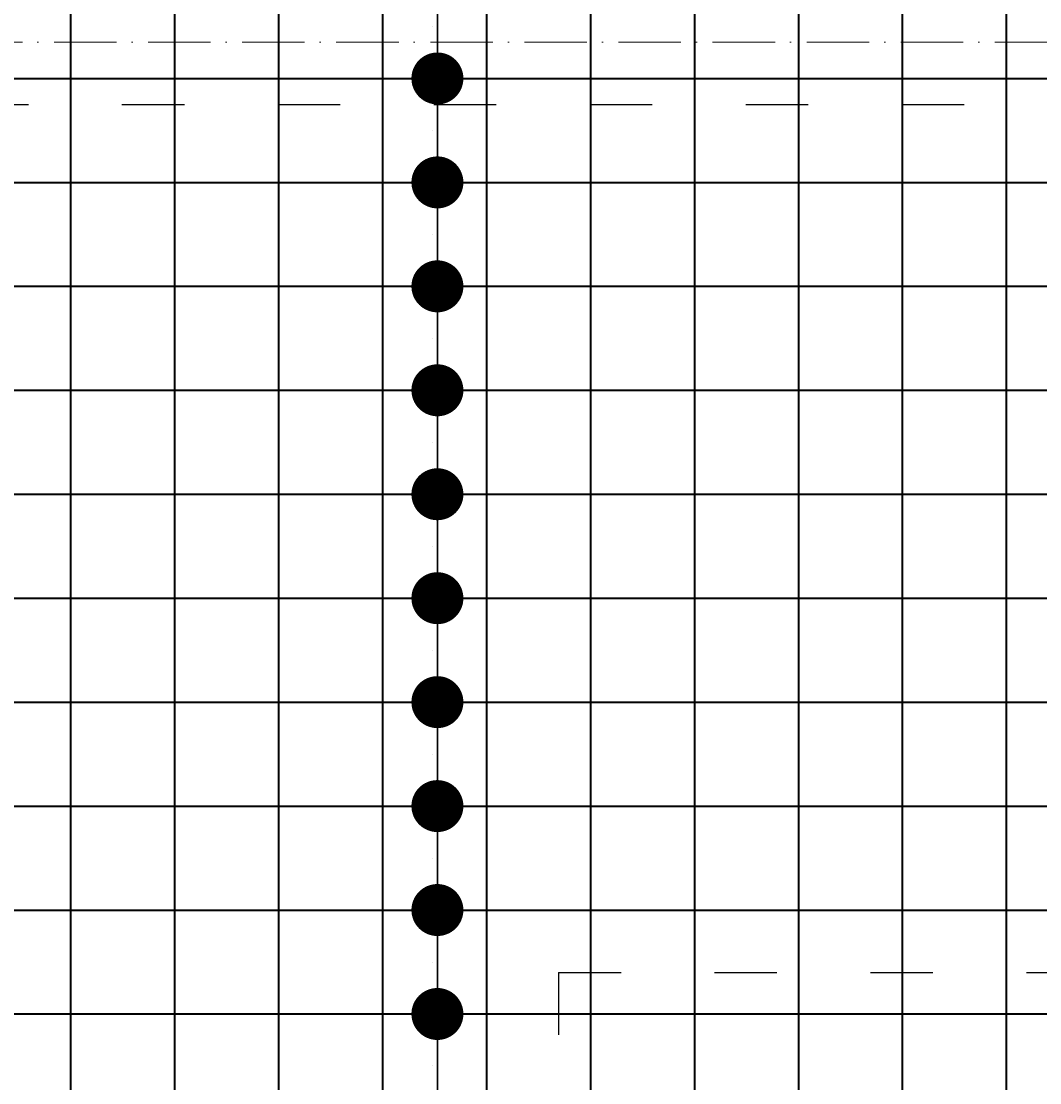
# Model space of a CAD drawing. Header units: millimetres. Extents: x 295948 to 312016, y 6878 to 18016.
# Tile 100 of 252: x 301693 to 301889, y 16084 to 16288. Entities that reach past the tile are written whole.
import ezdxf

# ---------------------------------------------------------------- set-up
doc = ezdxf.new("R2010")
doc.units = ezdxf.units.MM
doc.linetypes.add('ACAD_ISO03W100', pattern=[30, 12, -18])
doc.linetypes.add('ACAD_ISO10W100', pattern=[18, 12, -3, 0, -3])
for name, color, linetype, lineweight in [('konstrukcja wymiary', 1, 'Continuous', 13), ('osie', 5, 'ACAD_ISO10W100', 13), ('zbrojenie płyty', 141, 'Continuous', 35)]:
    doc.layers.add(name, color=color, linetype=linetype, lineweight=lineweight)
doc.layers.add('przerywane', color=6, linetype='ACAD_ISO03W100')
doc.styles.get("Standard").update_dxf_attribs({"font": 'romand.shx', "oblique": 10})
doc.dimstyles.new('kropki', dxfattribs={"dimtxt": 0.001, "dimasz": 10, "dimexe": 1.25, "dimexo": 0.625, "dimgap": 1, "dimtad": 1, "dimtxsty": 'Standard', "dimblk": 'DOT', "dimcen": 2.5, "dimadec": 0, "dimazin": 0, "dimtfac": 1, "dimtmove": 0, "dimatfit": 3, "dimfxl": 1, "dimfxlon": 1, "dimarcsym": 0})

# ---------------------------------------------------------------- blocks, each defined once
blk = doc.blocks.new('_Dot')
at = {"color": 0, "linetype": 'ByBlock', "lineweight": -2}
blk.add_line((-0.5, 0), (-1, 0), dxfattribs=at)
at = {"color": 0, "linetype": 'ByBlock', "const_width": 0.5}
blk.add_lwpolyline([(-0.25, 0, 1), (0.25, 0, 1)], format="xyb", close=True, dxfattribs=at)
blk = doc.blocks.new('*D1941')
at = {"layer": 'Defpoints', "color": 0, "transparency": 16777216}
for p in [(301782.56, 16317.24), (301773.12, 16297.24), (301782.56, 16297.24)]:
    blk.add_point(p, dxfattribs=at)
at = {"layer": 'konstrukcja wymiary', "color": 0, "lineweight": -2, "transparency": 16777216}
for p, q in [((301773.12, 16327.24), (301773.12, 16337.24)), ((301774.12, 16317.24), (301771.87, 16317.24)), ((301773.12, 16317.24), (301773.12, 16297.24)), ((301774.12, 16297.24), (301771.87, 16297.24)), ((301773.12, 16287.24), (301773.12, 16277.24))]:
    blk.add_line(p, q, dxfattribs=at)
at = {"layer": 'konstrukcja wymiary', "color": 0, "lineweight": -2, "transparency": 16777216, "xscale": 10, "yscale": 10, "zscale": 10}
for p, rotation in [((301773.12, 16317.24), 270), ((301773.12, 16297.24), 90)]:
    blk.add_blockref('_Dot', p, dxfattribs=dict(at, rotation=rotation))
at = {"layer": 'konstrukcja wymiary', "color": 0, "transparency": 16777216, "insert": (301772.12, 16307.24), "char_height": 0.001, "attachment_point": 5, "rotation": 90}
blk.add_mtext('20', dxfattribs=at)
blk = doc.blocks.new('*D1942')
at = {"layer": 'Defpoints', "color": 0, "transparency": 16777216}
for p in [(301782.56, 16297.24), (301773.12, 16277.24), (301782.56, 16277.24)]:
    blk.add_point(p, dxfattribs=at)
at = {"layer": 'konstrukcja wymiary', "color": 0, "lineweight": -2, "transparency": 16777216}
for p, q in [((301773.12, 16307.24), (301773.12, 16317.24)), ((301774.12, 16297.24), (301771.87, 16297.24)), ((301773.12, 16297.24), (301773.12, 16277.24)), ((301774.12, 16277.24), (301771.87, 16277.24)), ((301773.12, 16267.24), (301773.12, 16257.24))]:
    blk.add_line(p, q, dxfattribs=at)
at = {"layer": 'konstrukcja wymiary', "color": 0, "lineweight": -2, "transparency": 16777216, "xscale": 10, "yscale": 10, "zscale": 10}
for p, rotation in [((301773.12, 16297.24), 270), ((301773.12, 16277.24), 90)]:
    blk.add_blockref('_Dot', p, dxfattribs=dict(at, rotation=rotation))
at = {"layer": 'konstrukcja wymiary', "color": 0, "transparency": 16777216, "insert": (301772.12, 16287.24), "char_height": 0.001, "attachment_point": 5, "rotation": 90}
blk.add_mtext('20', dxfattribs=at)
blk = doc.blocks.new('*D1943')
at = {"layer": 'Defpoints', "color": 0, "transparency": 16777216}
for p in [(301782.56, 16277.24), (301773.12, 16257.24), (301782.56, 16257.24)]:
    blk.add_point(p, dxfattribs=at)
at = {"layer": 'konstrukcja wymiary', "color": 0, "lineweight": -2, "transparency": 16777216}
for p, q in [((301773.12, 16287.24), (301773.12, 16297.24)), ((301774.12, 16277.24), (301771.87, 16277.24)), ((301773.12, 16277.24), (301773.12, 16257.24)), ((301774.12, 16257.24), (301771.87, 16257.24)), ((301773.12, 16247.24), (301773.12, 16237.24))]:
    blk.add_line(p, q, dxfattribs=at)
at = {"layer": 'konstrukcja wymiary', "color": 0, "lineweight": -2, "transparency": 16777216, "xscale": 10, "yscale": 10, "zscale": 10}
for p, rotation in [((301773.12, 16277.24), 270), ((301773.12, 16257.24), 90)]:
    blk.add_blockref('_Dot', p, dxfattribs=dict(at, rotation=rotation))
at = {"layer": 'konstrukcja wymiary', "color": 0, "transparency": 16777216, "insert": (301772.12, 16267.24), "char_height": 0.001, "attachment_point": 5, "rotation": 90}
blk.add_mtext('20', dxfattribs=at)
blk = doc.blocks.new('*D1944')
at = {"layer": 'Defpoints', "color": 0, "transparency": 16777216}
for p in [(301782.56, 16257.24), (301773.12, 16237.24), (301782.56, 16237.24)]:
    blk.add_point(p, dxfattribs=at)
at = {"layer": 'konstrukcja wymiary', "color": 0, "lineweight": -2, "transparency": 16777216}
for p, q in [((301773.12, 16267.24), (301773.12, 16277.24)), ((301774.12, 16257.24), (301771.87, 16257.24)), ((301773.12, 16257.24), (301773.12, 16237.24)), ((301774.12, 16237.24), (301771.87, 16237.24)), ((301773.12, 16227.24), (301773.12, 16217.24))]:
    blk.add_line(p, q, dxfattribs=at)
at = {"layer": 'konstrukcja wymiary', "color": 0, "lineweight": -2, "transparency": 16777216, "xscale": 10, "yscale": 10, "zscale": 10}
for p, rotation in [((301773.12, 16257.24), 270), ((301773.12, 16237.24), 90)]:
    blk.add_blockref('_Dot', p, dxfattribs=dict(at, rotation=rotation))
at = {"layer": 'konstrukcja wymiary', "color": 0, "transparency": 16777216, "insert": (301772.12, 16247.24), "char_height": 0.001, "attachment_point": 5, "rotation": 90}
blk.add_mtext('20', dxfattribs=at)
blk = doc.blocks.new('*D1945')
at = {"layer": 'Defpoints', "color": 0, "transparency": 16777216}
for p in [(301782.56, 16237.24), (301773.12, 16217.24), (301780.44, 16217.24)]:
    blk.add_point(p, dxfattribs=at)
at = {"layer": 'konstrukcja wymiary', "color": 0, "lineweight": -2, "transparency": 16777216}
for p, q in [((301773.12, 16247.24), (301773.12, 16257.24)), ((301774.12, 16237.24), (301771.87, 16237.24)), ((301773.12, 16237.24), (301773.12, 16217.24)), ((301774.12, 16217.24), (301771.87, 16217.24)), ((301773.12, 16207.24), (301773.12, 16197.24))]:
    blk.add_line(p, q, dxfattribs=at)
at = {"layer": 'konstrukcja wymiary', "color": 0, "lineweight": -2, "transparency": 16777216, "xscale": 10, "yscale": 10, "zscale": 10}
for p, rotation in [((301773.12, 16237.24), 270), ((301773.12, 16217.24), 90)]:
    blk.add_blockref('_Dot', p, dxfattribs=dict(at, rotation=rotation))
at = {"layer": 'konstrukcja wymiary', "color": 0, "transparency": 16777216, "insert": (301772.12, 16227.24), "char_height": 0.001, "attachment_point": 5, "rotation": 90}
blk.add_mtext('20', dxfattribs=at)
blk = doc.blocks.new('*D1946')
at = {"layer": 'Defpoints', "color": 0, "transparency": 16777216}
for p in [(301780.44, 16217.24), (301773.12, 16197.24), (301782.56, 16197.24)]:
    blk.add_point(p, dxfattribs=at)
at = {"layer": 'konstrukcja wymiary', "color": 0, "lineweight": -2, "transparency": 16777216}
for p, q in [((301773.12, 16227.24), (301773.12, 16237.24)), ((301774.12, 16217.24), (301771.87, 16217.24)), ((301773.12, 16217.24), (301773.12, 16197.24)), ((301774.12, 16197.24), (301771.87, 16197.24)), ((301773.12, 16187.24), (301773.12, 16177.24))]:
    blk.add_line(p, q, dxfattribs=at)
at = {"layer": 'konstrukcja wymiary', "color": 0, "lineweight": -2, "transparency": 16777216, "xscale": 10, "yscale": 10, "zscale": 10}
for p, rotation in [((301773.12, 16217.24), 270), ((301773.12, 16197.24), 90)]:
    blk.add_blockref('_Dot', p, dxfattribs=dict(at, rotation=rotation))
at = {"layer": 'konstrukcja wymiary', "color": 0, "transparency": 16777216, "insert": (301772.12, 16207.24), "char_height": 0.001, "attachment_point": 5, "rotation": 90}
blk.add_mtext('20', dxfattribs=at)
blk = doc.blocks.new('*D1947')
at = {"layer": 'Defpoints', "color": 0, "transparency": 16777216}
for p in [(301782.56, 16197.24), (301773.12, 16177.24), (301782.56, 16177.24)]:
    blk.add_point(p, dxfattribs=at)
at = {"layer": 'konstrukcja wymiary', "color": 0, "lineweight": -2, "transparency": 16777216}
for p, q in [((301773.12, 16207.24), (301773.12, 16217.24)), ((301774.12, 16197.24), (301771.87, 16197.24)), ((301773.12, 16197.24), (301773.12, 16177.24)), ((301774.12, 16177.24), (301771.87, 16177.24)), ((301773.12, 16167.24), (301773.12, 16157.24))]:
    blk.add_line(p, q, dxfattribs=at)
at = {"layer": 'konstrukcja wymiary', "color": 0, "lineweight": -2, "transparency": 16777216, "xscale": 10, "yscale": 10, "zscale": 10}
for p, rotation in [((301773.12, 16197.24), 270), ((301773.12, 16177.24), 90)]:
    blk.add_blockref('_Dot', p, dxfattribs=dict(at, rotation=rotation))
at = {"layer": 'konstrukcja wymiary', "color": 0, "transparency": 16777216, "insert": (301772.12, 16187.24), "char_height": 0.001, "attachment_point": 5, "rotation": 90}
blk.add_mtext('20', dxfattribs=at)
blk = doc.blocks.new('*D1948')
at = {"layer": 'Defpoints', "color": 0, "transparency": 16777216}
for p in [(301782.56, 16177.24), (301773.12, 16157.24), (301782.56, 16157.24)]:
    blk.add_point(p, dxfattribs=at)
at = {"layer": 'konstrukcja wymiary', "color": 0, "lineweight": -2, "transparency": 16777216}
for p, q in [((301773.12, 16187.24), (301773.12, 16197.24)), ((301774.12, 16177.24), (301771.87, 16177.24)), ((301773.12, 16177.24), (301773.12, 16157.24)), ((301774.12, 16157.24), (301771.87, 16157.24)), ((301773.12, 16147.24), (301773.12, 16137.24))]:
    blk.add_line(p, q, dxfattribs=at)
at = {"layer": 'konstrukcja wymiary', "color": 0, "lineweight": -2, "transparency": 16777216, "xscale": 10, "yscale": 10, "zscale": 10}
for p, rotation in [((301773.12, 16177.24), 270), ((301773.12, 16157.24), 90)]:
    blk.add_blockref('_Dot', p, dxfattribs=dict(at, rotation=rotation))
at = {"layer": 'konstrukcja wymiary', "color": 0, "transparency": 16777216, "insert": (301772.12, 16167.24), "char_height": 0.001, "attachment_point": 5, "rotation": 90}
blk.add_mtext('20', dxfattribs=at)
blk = doc.blocks.new('*D1949')
at = {"layer": 'Defpoints', "color": 0, "transparency": 16777216}
for p in [(301782.56, 16157.24), (301773.12, 16137.24), (301782.56, 16137.24)]:
    blk.add_point(p, dxfattribs=at)
at = {"layer": 'konstrukcja wymiary', "color": 0, "lineweight": -2, "transparency": 16777216}
for p, q in [((301773.12, 16167.24), (301773.12, 16177.24)), ((301774.12, 16157.24), (301771.87, 16157.24)), ((301773.12, 16157.24), (301773.12, 16137.24)), ((301774.12, 16137.24), (301771.87, 16137.24)), ((301773.12, 16127.24), (301773.12, 16117.24))]:
    blk.add_line(p, q, dxfattribs=at)
at = {"layer": 'konstrukcja wymiary', "color": 0, "lineweight": -2, "transparency": 16777216, "xscale": 10, "yscale": 10, "zscale": 10}
for p, rotation in [((301773.12, 16157.24), 270), ((301773.12, 16137.24), 90)]:
    blk.add_blockref('_Dot', p, dxfattribs=dict(at, rotation=rotation))
at = {"layer": 'konstrukcja wymiary', "color": 0, "transparency": 16777216, "insert": (301772.12, 16147.24), "char_height": 0.001, "attachment_point": 5, "rotation": 90}
blk.add_mtext('20', dxfattribs=at)
blk = doc.blocks.new('*D1950')
at = {"layer": 'Defpoints', "color": 0, "transparency": 16777216}
for p in [(301782.56, 16137.24), (301773.12, 16117.24), (301782.56, 16117.24)]:
    blk.add_point(p, dxfattribs=at)
at = {"layer": 'konstrukcja wymiary', "color": 0, "lineweight": -2, "transparency": 16777216}
for p, q in [((301773.12, 16147.24), (301773.12, 16157.24)), ((301774.12, 16137.24), (301771.87, 16137.24)), ((301773.12, 16137.24), (301773.12, 16117.24)), ((301774.12, 16117.24), (301771.87, 16117.24)), ((301773.12, 16107.24), (301773.12, 16097.24))]:
    blk.add_line(p, q, dxfattribs=at)
at = {"layer": 'konstrukcja wymiary', "color": 0, "lineweight": -2, "transparency": 16777216, "xscale": 10, "yscale": 10, "zscale": 10}
for p, rotation in [((301773.12, 16137.24), 270), ((301773.12, 16117.24), 90)]:
    blk.add_blockref('_Dot', p, dxfattribs=dict(at, rotation=rotation))
at = {"layer": 'konstrukcja wymiary', "color": 0, "transparency": 16777216, "insert": (301772.12, 16127.24), "char_height": 0.001, "attachment_point": 5, "rotation": 90}
blk.add_mtext('20', dxfattribs=at)
blk = doc.blocks.new('*D1951')
at = {"layer": 'Defpoints', "color": 0, "transparency": 16777216}
for p in [(301782.56, 16117.24), (301773.12, 16097.24), (301782.56, 16097.24)]:
    blk.add_point(p, dxfattribs=at)
at = {"layer": 'konstrukcja wymiary', "color": 0, "lineweight": -2, "transparency": 16777216}
for p, q in [((301773.12, 16127.24), (301773.12, 16137.24)), ((301774.12, 16117.24), (301771.87, 16117.24)), ((301773.12, 16117.24), (301773.12, 16097.24)), ((301774.12, 16097.24), (301771.87, 16097.24)), ((301773.12, 16087.24), (301773.12, 16077.24))]:
    blk.add_line(p, q, dxfattribs=at)
at = {"layer": 'konstrukcja wymiary', "color": 0, "lineweight": -2, "transparency": 16777216, "xscale": 10, "yscale": 10, "zscale": 10}
for p, rotation in [((301773.12, 16117.24), 270), ((301773.12, 16097.24), 90)]:
    blk.add_blockref('_Dot', p, dxfattribs=dict(at, rotation=rotation))
at = {"layer": 'konstrukcja wymiary', "color": 0, "transparency": 16777216, "insert": (301772.12, 16107.24), "char_height": 0.001, "attachment_point": 5, "rotation": 90}
blk.add_mtext('20', dxfattribs=at)
blk = doc.blocks.new('*D1952')
at = {"layer": 'Defpoints', "color": 0, "transparency": 16777216}
for p in [(301782.56, 16097.24), (301773.12, 16077.24), (301782.56, 16077.24)]:
    blk.add_point(p, dxfattribs=at)
at = {"layer": 'konstrukcja wymiary', "color": 0, "lineweight": -2, "transparency": 16777216}
for p, q in [((301773.12, 16107.24), (301773.12, 16117.24)), ((301774.12, 16097.24), (301771.87, 16097.24)), ((301773.12, 16097.24), (301773.12, 16077.24)), ((301774.12, 16077.24), (301771.87, 16077.24)), ((301773.12, 16067.24), (301773.12, 16057.24))]:
    blk.add_line(p, q, dxfattribs=at)
at = {"layer": 'konstrukcja wymiary', "color": 0, "lineweight": -2, "transparency": 16777216, "xscale": 10, "yscale": 10, "zscale": 10}
for p, rotation in [((301773.12, 16097.24), 270), ((301773.12, 16077.24), 90)]:
    blk.add_blockref('_Dot', p, dxfattribs=dict(at, rotation=rotation))
at = {"layer": 'konstrukcja wymiary', "color": 0, "transparency": 16777216, "insert": (301772.12, 16087.24), "char_height": 0.001, "attachment_point": 5, "rotation": 90}
blk.add_mtext('20', dxfattribs=at)
blk = doc.blocks.new('*D1953')
at = {"layer": 'Defpoints', "color": 0, "transparency": 16777216}
for p in [(301782.56, 16077.24), (301773.12, 16057.24), (301782.56, 16057.24)]:
    blk.add_point(p, dxfattribs=at)
at = {"layer": 'konstrukcja wymiary', "color": 0, "lineweight": -2, "transparency": 16777216}
for p, q in [((301773.12, 16087.24), (301773.12, 16097.24)), ((301774.12, 16077.24), (301771.87, 16077.24)), ((301773.12, 16077.24), (301773.12, 16057.24)), ((301774.12, 16057.24), (301771.87, 16057.24)), ((301773.12, 16047.24), (301773.12, 16037.24))]:
    blk.add_line(p, q, dxfattribs=at)
at = {"layer": 'konstrukcja wymiary', "color": 0, "lineweight": -2, "transparency": 16777216, "xscale": 10, "yscale": 10, "zscale": 10}
for p, rotation in [((301773.12, 16077.24), 270), ((301773.12, 16057.24), 90)]:
    blk.add_blockref('_Dot', p, dxfattribs=dict(at, rotation=rotation))
at = {"layer": 'konstrukcja wymiary', "color": 0, "transparency": 16777216, "insert": (301772.12, 16067.24), "char_height": 0.001, "attachment_point": 5, "rotation": 90}
blk.add_mtext('20', dxfattribs=at)

msp = doc.modelspace()

# ---------------------------------------------------------------- linework, layer by layer
at = {"layer": 'osie'}
msp.add_line((300685.771, 16284.224), (302708.51, 16284.224), dxfattribs=at)
at = {"layer": 'przerywane'}
for p, q in [((301532.44, 16272.224), (302028.44, 16272.224)), ((301796.44, 16105.224), (302028.44, 16105.224)), ((301796.44, 16105.224), (301796.44, 16081.224))]:
    msp.add_line(p, q, dxfattribs=at)
at = {"layer": 'zbrojenie płyty'}
for p, q in [((301702.558, 16887.224), (301702.558, 15887.224)), ((301742.558, 16887.224), (301742.558, 15887.224)), ((301782.558, 16887.224), (301782.558, 15887.224)), ((301822.558, 16887.224), (301822.558, 15887.224)), ((301862.558, 16887.224), (301862.558, 15887.224)), ((301722.558, 16686.224), (301722.558, 15686.224)), ((301762.558, 16686.224), (301762.558, 15686.224)), ((301802.558, 16686.224), (301802.558, 15686.224)), ((301842.558, 16686.224), (301842.558, 15686.224)), ((301882.558, 16686.224), (301882.558, 15686.224)), ((301482.132, 16277.243), (302682.132, 16277.243)), ((301180.44, 16257.243), (302380.44, 16257.243)), ((301482.132, 16237.243), (302682.132, 16237.243)), ((301180.44, 16217.243), (302380.44, 16217.243)), ((301482.132, 16197.243), (302682.132, 16197.243)), ((301180.44, 16177.243), (302380.44, 16177.243)), ((301482.132, 16157.243), (302682.132, 16157.243)), ((301180.44, 16137.243), (302380.44, 16137.243)), ((301482.132, 16117.243), (302682.132, 16117.243)), ((301180.44, 16097.243), (302380.44, 16097.243))]:
    msp.add_line(p, q, dxfattribs=at)

# ---------------------------------------------------------------- dimensions: what is measured, and where the dimension line sits
at = {"layer": 'konstrukcja wymiary'}
for base, p1, p2, picture, middle in [((301773.116, 16297.243), (301782.558, 16317.243), (301782.558, 16297.243), '*D1941', (301772.115, 16307.243)), ((301773.116, 16277.243), (301782.558, 16297.243), (301782.558, 16277.243), '*D1942', (301772.115, 16287.243)), ((301773.116, 16257.243), (301782.558, 16277.243), (301782.558, 16257.243), '*D1943', (301772.115, 16267.243)), ((301773.116, 16237.243), (301782.558, 16257.243), (301782.558, 16237.243), '*D1944', (301772.115, 16247.243)), ((301773.116, 16217.243), (301782.558, 16237.243), (301780.44, 16217.243), '*D1945', (301772.115, 16227.243)), ((301773.116, 16197.243), (301780.44, 16217.243), (301782.558, 16197.243), '*D1946', (301772.115, 16207.243)), ((301773.116, 16177.243), (301782.558, 16197.243), (301782.558, 16177.243), '*D1947', (301772.115, 16187.243)), ((301773.116, 16157.243), (301782.558, 16177.243), (301782.558, 16157.243), '*D1948', (301772.115, 16167.243)), ((301773.116, 16137.243), (301782.558, 16157.243), (301782.558, 16137.243), '*D1949', (301772.115, 16147.243)), ((301773.116, 16117.243), (301782.558, 16137.243), (301782.558, 16117.243), '*D1950', (301772.115, 16127.243)), ((301773.116, 16097.243), (301782.558, 16117.243), (301782.558, 16097.243), '*D1951', (301772.115, 16107.243)), ((301773.116, 16077.243), (301782.558, 16097.243), (301782.558, 16077.243), '*D1952', (301772.115, 16087.243)), ((301773.116, 16057.243), (301782.558, 16077.243), (301782.558, 16057.243), '*D1953', (301772.115, 16067.243))]:
    dim = msp.add_linear_dim(base=base, p1=p1, p2=p2, angle=90, dimstyle='kropki', override={"dimtmove": 1}, dxfattribs=at)
    dim.commit()
    dim.dimension.update_dxf_attribs({"geometry": picture, "text_midpoint": middle})

doc.saveas('drawing.dxf')
